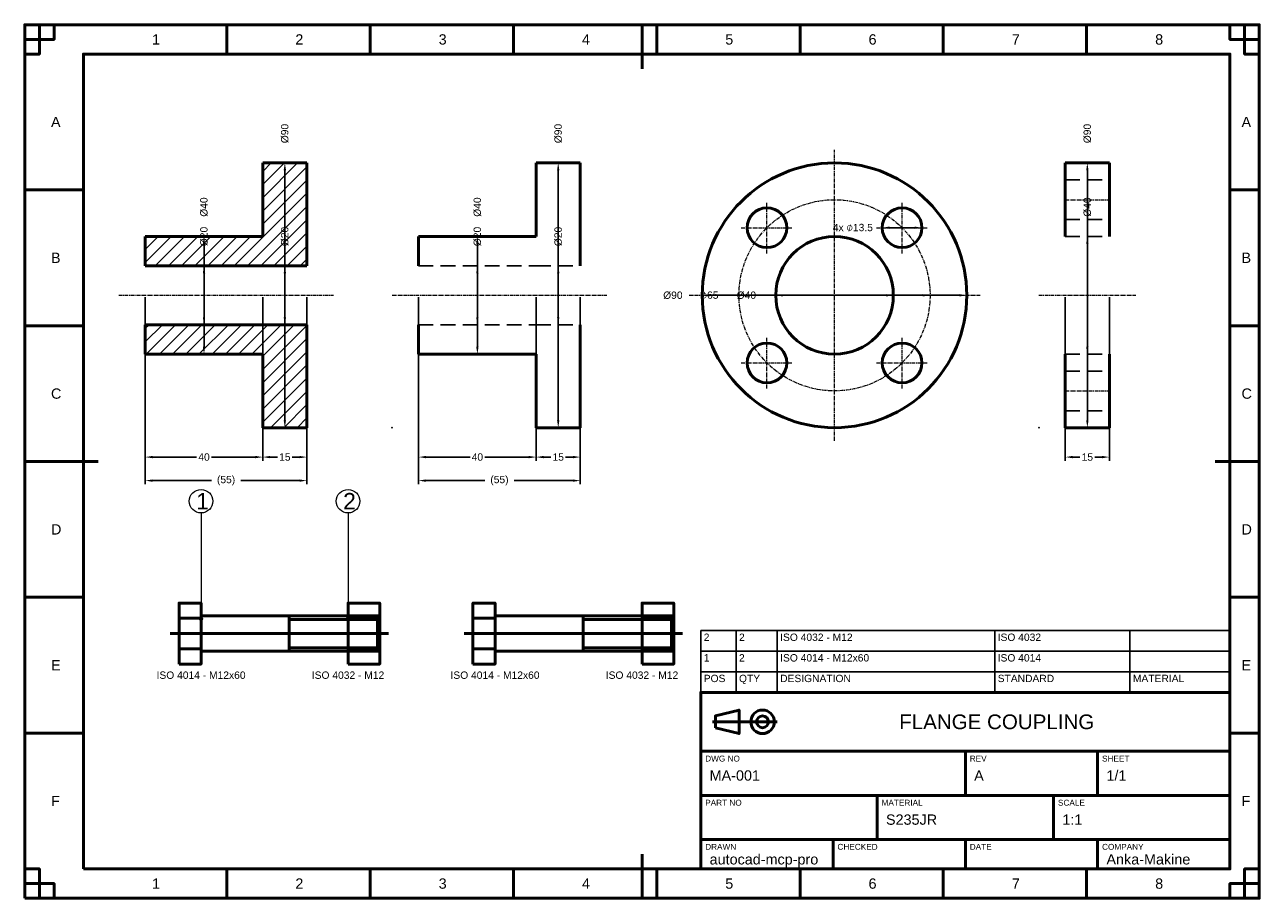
# Model space of a CAD drawing. Header units: metres. Extents: x 0 to 420, y 0 to 297.
import ezdxf
from ezdxf.enums import TextEntityAlignment as Align

# ---------------------------------------------------------------- set-up
doc = ezdxf.new("R2010")
doc.units = ezdxf.units.M
doc.linetypes.add('CENTER', pattern=[2, 1.25, -0.25, 0.25, -0.25])
doc.linetypes.add('HIDDEN', pattern=[7.5, 5, -2.5])
for name, color, linetype, lineweight in [('CENTER', 1, 'CENTER', 18), ('DIM', 2, 'Continuous', 18), ('GEOMETRY', 7, 'Continuous', 50), ('HATCH', 8, 'Continuous', 13), ('HIDDEN', 3, 'HIDDEN', 25), ('MECH', 7, 'Continuous', 25), ('TEXT', 7, 'Continuous', 25), ('TITLEBLOCK', 7, 'Continuous', 50)]:
    doc.layers.add(name, color=color, linetype=linetype, lineweight=lineweight)
doc.styles.get("Standard").update_dxf_attribs({"font": 'arial.ttf'})
doc.dimstyles.get("Standard").update_dxf_attribs({"dimtxt": 2.5, "dimasz": 2.5, "dimexe": 1.25, "dimexo": 0.625, "dimtad": 1, "dimdsep": 46, "dimcen": 2.5, "dimazin": 3, "dimtfac": 1, "dimtmove": 0, "dimatfit": 3})

# ---------------------------------------------------------------- blocks, each defined once
blk = doc.blocks.new('_CLOSEDFILLED')
at = {"color": 0, "linetype": 'BYBLOCK'}
blk.add_solid([(-1, 0.16), (0, 0), (-1, -0.16)], dxfattribs=at)
blk = doc.blocks.new('*D1')
for p, q in [((134, 204.375), (134, 148.75)), ((174, 204.375), (174, 148.75)), ((136.5, 150), (151.5, 150)), ((156.5, 150), (171.5, 150))]:
    blk.add_line(p, q)
at = {"layer": 'Defpoints'}
for p in [(134, 205), (174, 205), (134, 150)]:
    blk.add_point(p, dxfattribs=at)
at = {"xscale": 2.5, "yscale": 2.5, "rotation": 180}
blk.add_blockref('_CLOSEDFILLED', (134, 150), dxfattribs=at)
at = {"xscale": 2.5, "yscale": 2.5}
blk.add_blockref('_CLOSEDFILLED', (174, 150), dxfattribs=at)
at = {"insert": (154, 150), "char_height": 2.5, "attachment_point": 5}
blk.add_mtext('40', dxfattribs=at)
blk = doc.blocks.new('*D2')
for p, q in [((174, 204.375), (174, 148.75)), ((189, 204.375), (189, 148.75)), ((176.5, 150), (179, 150)), ((184, 150), (186.5, 150))]:
    blk.add_line(p, q)
at = {"layer": 'Defpoints'}
for p in [(174, 205), (189, 205), (174, 150)]:
    blk.add_point(p, dxfattribs=at)
at = {"xscale": 2.5, "yscale": 2.5, "rotation": 180}
blk.add_blockref('_CLOSEDFILLED', (174, 150), dxfattribs=at)
at = {"xscale": 2.5, "yscale": 2.5}
blk.add_blockref('_CLOSEDFILLED', (189, 150), dxfattribs=at)
at = {"insert": (181.5, 150), "char_height": 2.5, "attachment_point": 5}
blk.add_mtext('15', dxfattribs=at)
blk = doc.blocks.new('*D3')
for p, q in [((134, 204.375), (134, 140.75)), ((189, 204.375), (189, 140.75)), ((136.5, 142), (156.5, 142)), ((166.5, 142), (186.5, 142))]:
    blk.add_line(p, q)
at = {"layer": 'Defpoints'}
for p in [(134, 205), (189, 205), (134, 142)]:
    blk.add_point(p, dxfattribs=at)
at = {"xscale": 2.5, "yscale": 2.5, "rotation": 180}
blk.add_blockref('_CLOSEDFILLED', (134, 142), dxfattribs=at)
at = {"xscale": 2.5, "yscale": 2.5}
blk.add_blockref('_CLOSEDFILLED', (189, 142), dxfattribs=at)
at = {"insert": (161.5, 142), "char_height": 2.5, "attachment_point": 5}
blk.add_mtext('(55)', dxfattribs=at)
blk = doc.blocks.new('*D4')
blk.add_line((154, 222.5), (154, 187.5))
at = {"layer": 'Defpoints'}
for p in [(154, 225), (154, 205)]:
    blk.add_point(p, dxfattribs=at)
at = {"xscale": 2.5, "yscale": 2.5}
for p, rotation in [((154, 225), 90), ((154, 185), 270)]:
    blk.add_blockref('_CLOSEDFILLED', p, dxfattribs=dict(at, rotation=rotation))
at = {"insert": (154, 235), "char_height": 2.5, "attachment_point": 5, "rotation": 90}
blk.add_mtext('%%c40', dxfattribs=at)
blk = doc.blocks.new('*D5')
blk.add_line((154, 212.5), (154, 197.5))
at = {"layer": 'Defpoints'}
for p in [(154, 215), (154, 205)]:
    blk.add_point(p, dxfattribs=at)
at = {"xscale": 2.5, "yscale": 2.5}
for p, rotation in [((154, 215), 90), ((154, 195), 270)]:
    blk.add_blockref('_CLOSEDFILLED', p, dxfattribs=dict(at, rotation=rotation))
at = {"insert": (154, 225), "char_height": 2.5, "attachment_point": 5, "rotation": 90}
blk.add_mtext('%%c20', dxfattribs=at)
blk = doc.blocks.new('*D6')
blk.add_line((181.5, 247.5), (181.5, 162.5))
at = {"layer": 'Defpoints'}
for p in [(181.5, 250), (181.5, 205)]:
    blk.add_point(p, dxfattribs=at)
at = {"xscale": 2.5, "yscale": 2.5}
for p, rotation in [((181.5, 250), 90), ((181.5, 160), 270)]:
    blk.add_blockref('_CLOSEDFILLED', p, dxfattribs=dict(at, rotation=rotation))
at = {"insert": (181.5, 260), "char_height": 2.5, "attachment_point": 5, "rotation": 90}
blk.add_mtext('%%c90', dxfattribs=at)
blk = doc.blocks.new('*D7')
blk.add_line((181.5, 212.5), (181.5, 197.5))
at = {"layer": 'Defpoints'}
for p in [(181.5, 215), (181.5, 205)]:
    blk.add_point(p, dxfattribs=at)
at = {"xscale": 2.5, "yscale": 2.5}
for p, rotation in [((181.5, 215), 90), ((181.5, 195), 270)]:
    blk.add_blockref('_CLOSEDFILLED', p, dxfattribs=dict(at, rotation=rotation))
at = {"insert": (181.5, 225), "char_height": 2.5, "attachment_point": 5, "rotation": 90}
blk.add_mtext('%%c20', dxfattribs=at)
blk = doc.blocks.new('*D8')
for p, q in [((41, 204.375), (41, 148.75)), ((81, 204.375), (81, 148.75)), ((43.5, 150), (58.5, 150)), ((63.5, 150), (78.5, 150))]:
    blk.add_line(p, q)
at = {"layer": 'Defpoints'}
for p in [(41, 205), (81, 205), (41, 150)]:
    blk.add_point(p, dxfattribs=at)
at = {"xscale": 2.5, "yscale": 2.5, "rotation": 180}
blk.add_blockref('_CLOSEDFILLED', (41, 150), dxfattribs=at)
at = {"xscale": 2.5, "yscale": 2.5}
blk.add_blockref('_CLOSEDFILLED', (81, 150), dxfattribs=at)
at = {"insert": (61, 150), "char_height": 2.5, "attachment_point": 5}
blk.add_mtext('40', dxfattribs=at)
blk = doc.blocks.new('*D9')
for p, q in [((81, 204.375), (81, 148.75)), ((96, 204.375), (96, 148.75)), ((83.5, 150), (86, 150)), ((91, 150), (93.5, 150))]:
    blk.add_line(p, q)
at = {"layer": 'Defpoints'}
for p in [(81, 205), (96, 205), (81, 150)]:
    blk.add_point(p, dxfattribs=at)
at = {"xscale": 2.5, "yscale": 2.5, "rotation": 180}
blk.add_blockref('_CLOSEDFILLED', (81, 150), dxfattribs=at)
at = {"xscale": 2.5, "yscale": 2.5}
blk.add_blockref('_CLOSEDFILLED', (96, 150), dxfattribs=at)
at = {"insert": (88.5, 150), "char_height": 2.5, "attachment_point": 5}
blk.add_mtext('15', dxfattribs=at)
blk = doc.blocks.new('*D10')
for p, q in [((41, 204.375), (41, 140.75)), ((96, 204.375), (96, 140.75)), ((43.5, 142), (63.5, 142)), ((73.5, 142), (93.5, 142))]:
    blk.add_line(p, q)
at = {"layer": 'Defpoints'}
for p in [(41, 205), (96, 205), (41, 142)]:
    blk.add_point(p, dxfattribs=at)
at = {"xscale": 2.5, "yscale": 2.5, "rotation": 180}
blk.add_blockref('_CLOSEDFILLED', (41, 142), dxfattribs=at)
at = {"xscale": 2.5, "yscale": 2.5}
blk.add_blockref('_CLOSEDFILLED', (96, 142), dxfattribs=at)
at = {"insert": (68.5, 142), "char_height": 2.5, "attachment_point": 5}
blk.add_mtext('(55)', dxfattribs=at)
blk = doc.blocks.new('*D11')
blk.add_line((61, 222.5), (61, 187.5))
at = {"layer": 'Defpoints'}
for p in [(61, 225), (61, 205)]:
    blk.add_point(p, dxfattribs=at)
at = {"xscale": 2.5, "yscale": 2.5}
for p, rotation in [((61, 225), 90), ((61, 185), 270)]:
    blk.add_blockref('_CLOSEDFILLED', p, dxfattribs=dict(at, rotation=rotation))
at = {"insert": (61, 235), "char_height": 2.5, "attachment_point": 5, "rotation": 90}
blk.add_mtext('%%c40', dxfattribs=at)
blk = doc.blocks.new('*D12')
blk.add_line((61, 212.5), (61, 197.5))
at = {"layer": 'Defpoints'}
for p in [(61, 215), (61, 205)]:
    blk.add_point(p, dxfattribs=at)
at = {"xscale": 2.5, "yscale": 2.5}
for p, rotation in [((61, 215), 90), ((61, 195), 270)]:
    blk.add_blockref('_CLOSEDFILLED', p, dxfattribs=dict(at, rotation=rotation))
at = {"insert": (61, 225), "char_height": 2.5, "attachment_point": 5, "rotation": 90}
blk.add_mtext('%%c20', dxfattribs=at)
blk = doc.blocks.new('*D13')
blk.add_line((88.5, 247.5), (88.5, 162.5))
at = {"layer": 'Defpoints'}
for p in [(88.5, 250), (88.5, 205)]:
    blk.add_point(p, dxfattribs=at)
at = {"xscale": 2.5, "yscale": 2.5}
for p, rotation in [((88.5, 250), 90), ((88.5, 160), 270)]:
    blk.add_blockref('_CLOSEDFILLED', p, dxfattribs=dict(at, rotation=rotation))
at = {"insert": (88.5, 260), "char_height": 2.5, "attachment_point": 5, "rotation": 90}
blk.add_mtext('%%c90', dxfattribs=at)
blk = doc.blocks.new('*D14')
blk.add_line((88.5, 212.5), (88.5, 197.5))
at = {"layer": 'Defpoints'}
for p in [(88.5, 215), (88.5, 205)]:
    blk.add_point(p, dxfattribs=at)
at = {"xscale": 2.5, "yscale": 2.5}
for p, rotation in [((88.5, 215), 90), ((88.5, 195), 270)]:
    blk.add_blockref('_CLOSEDFILLED', p, dxfattribs=dict(at, rotation=rotation))
at = {"insert": (88.5, 225), "char_height": 2.5, "attachment_point": 5, "rotation": 90}
blk.add_mtext('%%c20', dxfattribs=at)
blk = doc.blocks.new('*D15')
for p, q in [((354, 204.375), (354, 148.75)), ((369, 204.375), (369, 148.75)), ((356.5, 150), (359, 150)), ((364, 150), (366.5, 150))]:
    blk.add_line(p, q)
at = {"layer": 'Defpoints'}
for p in [(354, 205), (369, 205), (354, 150)]:
    blk.add_point(p, dxfattribs=at)
at = {"xscale": 2.5, "yscale": 2.5, "rotation": 180}
blk.add_blockref('_CLOSEDFILLED', (354, 150), dxfattribs=at)
at = {"xscale": 2.5, "yscale": 2.5}
blk.add_blockref('_CLOSEDFILLED', (369, 150), dxfattribs=at)
at = {"insert": (361.5, 150), "char_height": 2.5, "attachment_point": 5}
blk.add_mtext('15', dxfattribs=at)
blk = doc.blocks.new('*D16')
blk.add_line((361.5, 247.5), (361.5, 162.5))
at = {"layer": 'Defpoints'}
for p in [(361.5, 250), (361.5, 205)]:
    blk.add_point(p, dxfattribs=at)
at = {"xscale": 2.5, "yscale": 2.5}
for p, rotation in [((361.5, 250), 90), ((361.5, 160), 270)]:
    blk.add_blockref('_CLOSEDFILLED', p, dxfattribs=dict(at, rotation=rotation))
at = {"insert": (361.5, 260), "char_height": 2.5, "attachment_point": 5, "rotation": 90}
blk.add_mtext('%%c90', dxfattribs=at)
blk = doc.blocks.new('*D17')
blk.add_line((361.5, 222.5), (361.5, 187.5))
at = {"layer": 'Defpoints'}
for p in [(361.5, 225), (361.5, 205)]:
    blk.add_point(p, dxfattribs=at)
at = {"xscale": 2.5, "yscale": 2.5}
for p, rotation in [((361.5, 225), 90), ((361.5, 185), 270)]:
    blk.add_blockref('_CLOSEDFILLED', p, dxfattribs=dict(at, rotation=rotation))
at = {"insert": (361.5, 235), "char_height": 2.5, "attachment_point": 5, "rotation": 90}
blk.add_mtext('%%c40', dxfattribs=at)
blk = doc.blocks.new('*D18')
blk.add_line((294.23, 227.98), (302.73, 227.98))
at = {"layer": 'Defpoints'}
for p in [(291.73, 227.98), (298.48, 227.98)]:
    blk.add_point(p, dxfattribs=at)
at = {"xscale": 2.5, "yscale": 2.5}
for p, rotation in [((291.73, 227.98), 180), ((305.23, 227.98), 360)]:
    blk.add_blockref('_CLOSEDFILLED', p, dxfattribs=dict(at, rotation=rotation))
at = {"insert": (281.73, 227.98), "char_height": 2.5, "attachment_point": 5}
blk.add_mtext('4x ⌀13.5', dxfattribs=at)
blk = doc.blocks.new('*D19')
blk.add_line((245.5, 205), (305.5, 205))
at = {"layer": 'Defpoints'}
for p in [(243, 205), (275.5, 205)]:
    blk.add_point(p, dxfattribs=at)
at = {"xscale": 2.5, "yscale": 2.5}
for p, rotation in [((243, 205), 180), ((308, 205), 360)]:
    blk.add_blockref('_CLOSEDFILLED', p, dxfattribs=dict(at, rotation=rotation))
at = {"insert": (233, 205), "char_height": 2.5, "attachment_point": 5}
blk.add_mtext('⌀65', dxfattribs=at)
blk = doc.blocks.new('*D20')
blk.add_line((233, 205), (318, 205))
at = {"layer": 'Defpoints'}
for p in [(230.5, 205), (275.5, 205)]:
    blk.add_point(p, dxfattribs=at)
at = {"xscale": 2.5, "yscale": 2.5}
for p, rotation in [((230.5, 205), 180), ((320.5, 205), 360)]:
    blk.add_blockref('_CLOSEDFILLED', p, dxfattribs=dict(at, rotation=rotation))
at = {"insert": (220.5, 205), "char_height": 2.5, "attachment_point": 5}
blk.add_mtext('%%c90', dxfattribs=at)
blk = doc.blocks.new('*D21')
blk.add_line((258, 205), (293, 205))
at = {"layer": 'Defpoints'}
for p in [(255.5, 205), (275.5, 205)]:
    blk.add_point(p, dxfattribs=at)
at = {"xscale": 2.5, "yscale": 2.5}
for p, rotation in [((255.5, 205), 180), ((295.5, 205), 360)]:
    blk.add_blockref('_CLOSEDFILLED', p, dxfattribs=dict(at, rotation=rotation))
at = {"insert": (245.5, 205), "char_height": 2.5, "attachment_point": 5}
blk.add_mtext('%%c40', dxfattribs=at)
blk = doc.blocks.new('STD_ISO_4014_M12X60_SIDE')
at = {"layer": 'CENTER', "color": 0, "linetype": 'ByBlock', "lineweight": -2}
blk.add_line((-10.5, 0), (63, 0), dxfattribs=at)
at = {"layer": 'GEOMETRY', "color": 0, "linetype": 'ByBlock', "lineweight": -2}
for p, q in [((-7.5, 5.2), (0, 5.2)), ((0, 6), (60, 6)), ((30, -6), (30, 6)), ((30, 4.8), (60, 4.8)), ((60, -6), (60, 6)), ((-7.5, -5.2), (0, -5.2)), ((0, -6), (60, -6)), ((30, -4.8), (60, -4.8))]:
    blk.add_line(p, q, dxfattribs=at)
blk.add_lwpolyline([(-7.5, -10.39), (0, -10.39), (0, 10.39), (-7.5, 10.39)], close=True, dxfattribs=at)
at = {"color": 0, "linetype": 'ByBlock', "lineweight": -2}
blk.add_attdef('DESIG', text='', height=2.5, dxfattribs=at).set_placement((0, -15.39), align=Align.CENTER)
at = {"color": 0, "linetype": 'ByBlock', "lineweight": -2, "flags": 1}
for tag, p in [('SIZE', (0, -23.39)), ('STD', (0, -19.39)), ('MAT', (0, -27.39))]:
    blk.add_attdef(tag, text='', height=2.5, dxfattribs=at).set_placement(p, align=Align.CENTER)
blk = doc.blocks.new('STD_ISO_4032_M12_SIDE')
at = {"layer": 'CENTER', "color": 0, "linetype": 'ByBlock', "lineweight": -2}
blk.add_line((-3, 0), (13.8, 0), dxfattribs=at)
at = {"layer": 'GEOMETRY', "color": 0, "linetype": 'ByBlock', "lineweight": -2}
for p, q in [((0, 5.2), (10.8, 5.2)), ((0, -5.2), (10.8, -5.2))]:
    blk.add_line(p, q, dxfattribs=at)
blk.add_lwpolyline([(0, -10.39), (10.8, -10.39), (10.8, 10.39), (0, 10.39)], close=True, dxfattribs=at)
at = {"layer": 'HIDDEN', "color": 0, "linetype": 'ByBlock', "lineweight": -2}
for p, q in [((0, 6), (10.8, 6)), ((0, 4.8), (10.8, 4.8)), ((0, -4.8), (10.8, -4.8)), ((0, -6), (10.8, -6))]:
    blk.add_line(p, q, dxfattribs=at)
at = {"color": 0, "linetype": 'ByBlock', "lineweight": -2}
blk.add_attdef('DESIG', text='', height=2.5, dxfattribs=at).set_placement((0, -15.39), align=Align.CENTER)
at = {"color": 0, "linetype": 'ByBlock', "lineweight": -2, "flags": 1}
for tag, p in [('SIZE', (0, -23.39)), ('STD', (0, -19.39)), ('MAT', (0, -27.39))]:
    blk.add_attdef(tag, text='', height=2.5, dxfattribs=at).set_placement(p, align=Align.CENTER)

msp = doc.modelspace()

# ---------------------------------------------------------------- hatches: boundary and pattern name
at = {"layer": 'HATCH'}
h = msp.add_hatch(dxfattribs=at)
h.set_pattern_fill('ANSI31')
h.paths.add_polyline_path([(41, 215), (41, 225), (81, 225), (81, 250), (96, 250), (96, 215), (96, 215), (81, 215), (41, 215)])
h = msp.add_hatch(dxfattribs=at)
h.set_pattern_fill('ANSI31')
h.paths.add_polyline_path([(41, 195), (41, 185), (81, 185), (81, 160), (96, 160), (96, 195), (96, 195), (81, 195), (41, 195)])

# ---------------------------------------------------------------- linework, layer by layer
at = {"layer": 'CENTER'}
for p, q in [((275.5, 155.5), (275.5, 254.5)), ((252.519, 219.231), (252.519, 236.731)), ((298.481, 219.231), (298.481, 236.731)), ((354, 237.5), (369, 237.5)), ((243.769, 227.981), (261.269, 227.981)), ((289.731, 227.981), (307.231, 227.981)), ((32, 205), (105, 205)), ((125, 205), (198, 205)), ((226, 205), (325, 205)), ((345, 205), (378, 205)), ((252.519, 173.269), (252.519, 190.769)), ((298.481, 173.269), (298.481, 190.769)), ((243.769, 182.019), (261.269, 182.019)), ((289.731, 182.019), (307.231, 182.019)), ((354, 172.5), (369, 172.5))]:
    msp.add_line(p, q, dxfattribs=at)
msp.add_circle((275.5, 205), 32.5, dxfattribs=at)
at = {"layer": 'DIM'}
for p, q in [((60, 131), (60, 95)), ((110, 131), (110, 95))]:
    msp.add_line(p, q, dxfattribs=at)
for centre, radius in [((60, 135), 4), ((110, 135), 4), ((60, 95), 0.5), ((110, 95), 0.5)]:
    msp.add_circle(centre, radius, dxfattribs=at)
at = {"layer": 'GEOMETRY'}
for p, q in [((81, 225), (81, 250)), ((81, 250), (96, 250)), ((96, 250), (96, 215)), ((174, 225), (174, 250)), ((174, 250), (189, 250)), ((189, 250), (189, 215)), ((354, 225), (354, 250)), ((354, 250), (369, 250)), ((369, 250), (369, 225)), ((41, 215), (41, 225)), ((41, 225), (81, 225)), ((134, 215), (134, 225)), ((134, 225), (174, 225)), ((41, 215), (81, 215)), ((81, 215), (96, 215)), ((41, 195), (41, 185)), ((41, 195), (81, 195)), ((81, 195), (96, 195)), ((96, 160), (96, 195)), ((134, 195), (134, 185)), ((189, 160), (189, 195)), ((41, 185), (81, 185)), ((81, 185), (81, 160)), ((134, 185), (174, 185)), ((174, 185), (174, 160)), ((354, 185), (354, 160)), ((369, 160), (369, 185)), ((81, 160), (96, 160)), ((174, 160), (189, 160)), ((354, 160), (369, 160))]:
    msp.add_line(p, q, dxfattribs=at)
for centre, radius in [((275.5, 205), 45), ((252.519, 227.981), 6.75), ((298.481, 227.981), 6.75), ((275.5, 205), 20), ((252.519, 182.019), 6.75), ((298.481, 182.019), 6.75)]:
    msp.add_circle(centre, radius, dxfattribs=at)
at = {"layer": 'HIDDEN'}
for p, q in [((354, 244.25), (369, 244.25)), ((354, 230.75), (369, 230.75)), ((354, 225), (369, 225)), ((134, 215), (174, 215)), ((174, 215), (189, 215)), ((134, 195), (174, 195)), ((174, 195), (189, 195)), ((354, 185), (369, 185)), ((354, 179.25), (369, 179.25)), ((354, 165.75), (369, 165.75))]:
    msp.add_line(p, q, dxfattribs=at)
at = {"layer": 'MECH'}
for p in [(125, 160), (345, 160)]:
    msp.add_point(p, dxfattribs=at)
at = {"layer": 'TEXT'}
for p, q in [((230, 91), (410, 91)), ((230, 91), (230, 70)), ((242, 91), (242, 70)), ((256, 91), (256, 70)), ((330, 91), (330, 70)), ((376, 91), (376, 70)), ((410, 91), (410, 70)), ((230, 84), (410, 84)), ((230, 77), (410, 77)), ((230, 70), (410, 70))]:
    msp.add_line(p, q, dxfattribs=at)
at = {"layer": 'TITLEBLOCK'}
for p, q in [((68.75, 287), (68.75, 297)), ((117.5, 287), (117.5, 297)), ((166.25, 287), (166.25, 297)), ((210, 297), (210, 282)), ((215, 287), (215, 297)), ((263.75, 287), (263.75, 297)), ((312.5, 287), (312.5, 297)), ((361.25, 287), (361.25, 297)), ((0, 240.833), (20, 240.833)), ((410, 240.833), (420, 240.833)), ((0, 194.667), (20, 194.667)), ((410, 194.667), (420, 194.667)), ((0, 148.5), (20, 148.5)), ((0, 148.5), (25, 148.5)), ((420, 148.5), (405, 148.5)), ((410, 148.5), (420, 148.5)), ((0, 102.333), (20, 102.333)), ((410, 102.333), (420, 102.333)), ((234, 60), (256, 60)), ((0, 56.167), (20, 56.167)), ((410, 56.167), (420, 56.167)), ((230, 50), (410, 50)), ((320, 35), (320, 50)), ((365, 35), (365, 50)), ((230, 35), (410, 35)), ((290, 20), (290, 35)), ((350, 20), (350, 35)), ((230, 20), (410, 20)), ((275, 10), (275, 20)), ((320, 10), (320, 20)), ((365, 10), (365, 20)), ((210, 0), (210, 15)), ((68.75, 0), (68.75, 10)), ((117.5, 0), (117.5, 10)), ((166.25, 0), (166.25, 10)), ((215, 0), (215, 10)), ((263.75, 0), (263.75, 10)), ((312.5, 0), (312.5, 10)), ((361.25, 0), (361.25, 10))]:
    msp.add_line(p, q, dxfattribs=at)
for points in [[(0, 0), (420, 0), (420, 297), (0, 297)], [(0, 297), (10, 297), (10, 292), (0, 292)], [(0, 297), (5, 297), (5, 287), (0, 287)], [(420, 297), (410, 297), (410, 292), (420, 292)], [(420, 297), (415, 297), (415, 287), (420, 287)], [(20, 10), (410, 10), (410, 287), (20, 287)], [(230, 10), (410, 10), (410, 70), (230, 70)], [(235, 58), (243, 56), (243, 64), (235, 62)], [(0, 0), (5, 0), (5, 10), (0, 10)], [(420, 0), (415, 0), (415, 10), (420, 10)], [(0, 0), (10, 0), (10, 5), (0, 5)], [(420, 0), (410, 0), (410, 5), (420, 5)]]:
    msp.add_lwpolyline(points, close=True, dxfattribs=at)
for radius in [4, 2]:
    msp.add_circle((251, 60), radius, dxfattribs=at)

# ---------------------------------------------------------------- block references
at = {"layer": 'GEOMETRY'}
for name, p, values in [('STD_ISO_4014_M12X60_SIDE', (60, 90), {'DESIG': 'ISO 4014 - M12x60'}), ('STD_ISO_4032_M12_SIDE', (110, 90), {'DESIG': 'ISO 4032 - M12'}), ('STD_ISO_4014_M12X60_SIDE', (160, 90), {'DESIG': 'ISO 4014 - M12x60'}), ('STD_ISO_4032_M12_SIDE', (210, 90), {'DESIG': 'ISO 4032 - M12'})]:
    msp.add_blockref(name, p, dxfattribs=at).add_auto_attribs(values)

# ---------------------------------------------------------------- texts
at = {"layer": 'DIM'}
for s, p in [('1', (58.32, 132.2)), ('2', (108.32, 132.2))]:
    msp.add_text(s, height=5.6, dxfattribs=at).set_placement(p)
at = {"layer": 'TEXT'}
for s, height, p in [('1', 3.5, (43.325, 290.25)), ('2', 3.5, (92.075, 290.25)), ('3', 3.5, (140.825, 290.25)), ('4', 3.5, (189.575, 290.25)), ('5', 3.5, (238.325, 290.25)), ('6', 3.5, (287.075, 290.25)), ('7', 3.5, (335.825, 290.25)), ('8', 3.5, (384.575, 290.25)), ('A', 3.5, (8.95, 262.167)), ('A', 3.5, (413.95, 262.167)), ('B', 3.5, (8.95, 216)), ('B', 3.5, (413.95, 216)), ('C', 3.5, (8.95, 169.833)), ('C', 3.5, (413.95, 169.833)), ('D', 3.5, (8.95, 123.667)), ('D', 3.5, (413.95, 123.667)), ('E', 3.5, (8.95, 77.5)), ('E', 3.5, (413.95, 77.5)), ('FLANGE COUPLING', 5, (297.5, 57.5)), ('DWG NO', 2, (231.5, 46.5)), ('REV', 2, (321.5, 46.5)), ('SHEET', 2, (366.5, 46.5)), ('MA-001', 3.5, (233, 40)), ('A', 3.5, (323, 40)), ('1/1', 3.5, (368, 40)), ('F', 3.5, (8.95, 31.333)), ('F', 3.5, (413.95, 31.333)), ('PART NO', 2, (231.5, 31.5)), ('MATERIAL', 2, (291.5, 31.5)), ('SCALE', 2, (351.5, 31.5)), ('S235JR', 3.5, (293, 25)), ('1:1', 3.5, (353, 25)), ('DRAWN', 2, (231.5, 16.5)), ('CHECKED', 2, (276.5, 16.5)), ('DATE', 2, (321.5, 16.5)), ('COMPANY', 2, (366.5, 16.5)), ('autocad-mcp-pro', 3.5, (233, 11.5)), ('Anka-Makine', 3.5, (368, 11.5)), ('1', 3.5, (43.325, 3.25)), ('2', 3.5, (92.075, 3.25)), ('3', 3.5, (140.825, 3.25)), ('4', 3.5, (189.575, 3.25)), ('5', 3.5, (238.325, 3.25)), ('6', 3.5, (287.075, 3.25)), ('7', 3.5, (335.825, 3.25)), ('8', 3.5, (384.575, 3.25))]:
    msp.add_text(s, height=height, dxfattribs=at).set_placement(p)
at = {"layer": 'TEXT', "char_height": 2.5, "attachment_point": 1}
for s, insert, width in [('2', (231, 90), 10), ('2', (243, 90), 12), ('ISO 4032 - M12', (257, 90), 72), ('ISO 4032', (331, 90), 44), ('1', (231, 83), 10), ('2', (243, 83), 12), ('ISO 4014 - M12x60', (257, 83), 72), ('ISO 4014', (331, 83), 44), ('POS', (231, 76), 10), ('QTY', (243, 76), 12), ('DESIGNATION', (257, 76), 72), ('STANDARD', (331, 76), 44), ('MATERIAL', (377, 76), 32)]:
    msp.add_mtext(s, dxfattribs=dict(at, insert=insert, width=width))

# ---------------------------------------------------------------- dimensions: what is measured, and where the dimension line sits
at = {"layer": 'DIM'}
for p1, p2, picture, middle in [((88.5, 160), (88.5, 250), '*D13', (88.5, 260)), ((181.5, 160), (181.5, 250), '*D6', (181.5, 260)), ((361.5, 160), (361.5, 250), '*D16', (361.5, 260)), ((61, 185), (61, 225), '*D11', (61, 235)), ((154, 185), (154, 225), '*D4', (154, 235)), ((361.5, 185), (361.5, 225), '*D17', (361.5, 235)), ((61, 195), (61, 215), '*D12', (61, 225)), ((88.5, 195), (88.5, 215), '*D14', (88.5, 225)), ((154, 195), (154, 215), '*D5', (154, 225)), ((181.5, 195), (181.5, 215), '*D7', (181.5, 225)), ((320.5, 205), (230.5, 205), '*D20', (220.5, 205)), ((295.5, 205), (255.5, 205), '*D21', (245.5, 205))]:
    dim = msp.add_diameter_dim_2p(p1=p1, p2=p2, dimstyle='Standard', dxfattribs=at)
    dim.commit()
    dim.dimension.update_dxf_attribs({"geometry": picture, "text_midpoint": middle, "dimtype": 163})
for p1, p2, text, picture, middle in [((305.231, 227.981), (291.731, 227.981), '4x ⌀13.5', '*D18', (281.731, 227.981)), ((308, 205), (243, 205), '⌀65', '*D19', (233, 205))]:
    dim = msp.add_diameter_dim_2p(p1=p1, p2=p2, text=text, dimstyle='Standard', dxfattribs=at)
    dim.commit()
    dim.dimension.update_dxf_attribs({"geometry": picture, "text_midpoint": middle, "dimtype": 163})
for base, p1, p2, picture, middle in [((41, 150), (41, 205), (81, 205), '*D8', (61, 150)), ((81, 150), (81, 205), (96, 205), '*D9', (88.5, 150)), ((134, 150), (134, 205), (174, 205), '*D1', (154, 150)), ((174, 150), (174, 205), (189, 205), '*D2', (181.5, 150)), ((354, 150), (354, 205), (369, 205), '*D15', (361.5, 150))]:
    dim = msp.add_linear_dim(base=base, p1=p1, p2=p2, dimstyle='Standard', dxfattribs=at)
    dim.commit()
    dim.dimension.update_dxf_attribs({"geometry": picture, "text_midpoint": middle})
for base, p1, p2, picture, middle in [((41, 142), (41, 205), (96, 205), '*D10', (68.5, 142)), ((134, 142), (134, 205), (189, 205), '*D3', (161.5, 142))]:
    dim = msp.add_linear_dim(base=base, p1=p1, p2=p2, text='(<>)', dimstyle='Standard', dxfattribs=at)
    dim.commit()
    dim.dimension.update_dxf_attribs({"geometry": picture, "text_midpoint": middle})

doc.saveas('drawing.dxf')
